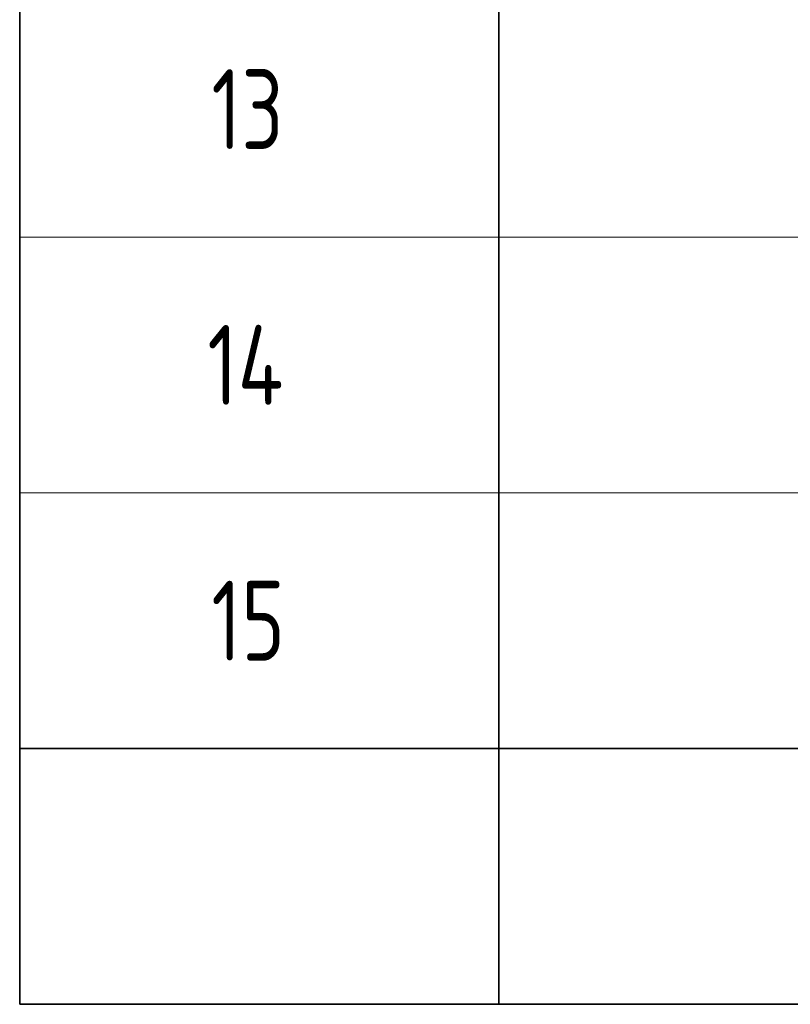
# Model space of a CAD drawing. Header units: metres. Extents: x -38 to 97, y -15 to 21.
# Tile 154 of 233: x 67.92 to 70.33, y 6.87 to 9.95. Entities that reach past the tile are written whole.
import ezdxf

# ---------------------------------------------------------------- set-up
doc = ezdxf.new("R2010")
doc.units = ezdxf.units.M
doc.styles.add('ISOCPEUR', font='txt')

msp = doc.modelspace()

# ---------------------------------------------------------------- linework, layer by layer
at = {"color": 7, "linetype": 'Continuous', "lineweight": 35, "transparency": 33554687}
for p, q in [((67.9198, 10.0717), (67.9198, 9.2717)), ((69.4198, 10.0717), (69.4198, 9.2717)), ((67.9198, 9.2717), (67.9198, 8.4717)), ((69.4198, 9.2717), (69.4198, 8.4717)), ((67.9198, 8.4717), (67.9198, 7.6717)), ((69.4198, 8.4717), (69.4198, 7.6717)), ((67.9198, 7.6717), (67.9198, 6.8717)), ((67.9198, 7.6717), (86.4198, 7.6717)), ((69.4198, 7.6717), (69.4198, 6.8717)), ((67.9198, 6.8717), (86.4198, 6.8717))]:
    msp.add_line(p, q, dxfattribs=at)
at = {"color": 7, "linetype": 'Continuous', "lineweight": 13, "transparency": 33554687}
for p, q in [((86.4198, 9.2717), (67.9198, 9.2717)), ((86.4198, 8.4717), (67.9198, 8.4717)), ((86.4198, 7.6717), (67.9198, 7.6717))]:
    msp.add_line(p, q, dxfattribs=at)

# ---------------------------------------------------------------- texts
at = {"color": 7, "linetype": 'Continuous', "lineweight": 35, "transparency": 33554687, "char_height": 0.25, "attachment_point": 7, "style": 'ISOCPEUR'}
for s, insert, width in [('\\W0.75;13', (68.5198, 9.5467), 0.393567), ('\\W0.76;14', (68.5073, 8.7467), 0.420468), ('\\W0.75;15', (68.5198, 7.9467), 0.393567)]:
    msp.add_mtext(s, dxfattribs=dict(at, insert=insert, width=width))

doc.saveas('drawing.dxf')
